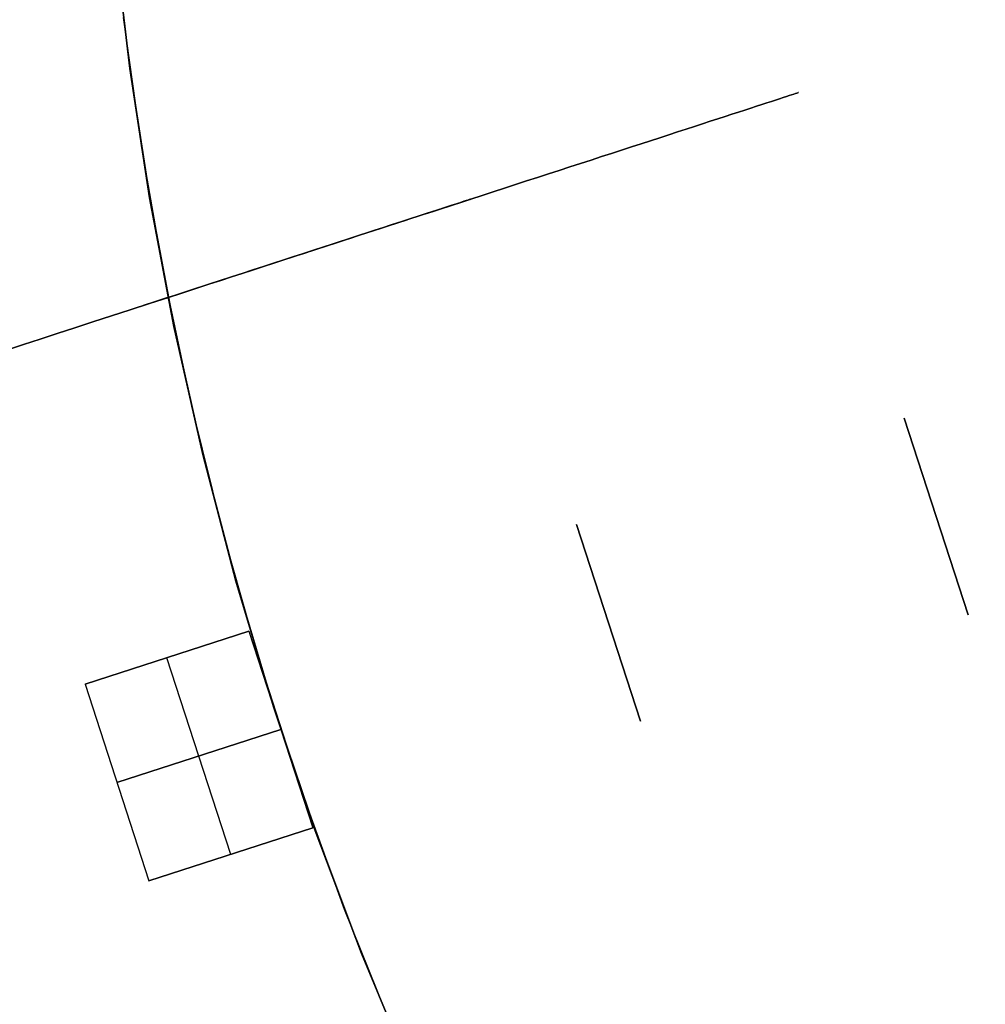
# Model space of a CAD drawing. Header units: millimetres. Extents: x 390 to 1070, y -130 to 550.
# Tile 7 of 57: x 506 to 562, y 126 to 183. Entities that reach past the tile are written whole.
import ezdxf

# ---------------------------------------------------------------- set-up
doc = ezdxf.new("R2010")
doc.units = ezdxf.units.MM

msp = doc.modelspace()

# ---------------------------------------------------------------- linework, layer by layer
at = {"extrusion": (2.27273e-05, -3.59965e-06, 1)}
for points in [[(520.774, 277.983), (518.55, 270.713), (516.578, 263.371), (514.862, 255.965), (513.402, 248.504), (512.201, 240.997), (511.26, 233.453), (510.58, 225.882), (510.162, 218.291), (510.007, 210.69), (510.115, 203.089), (510.485, 195.495), (511.117, 187.919), (512.01, 180.37), (513.164, 172.856), (514.577, 165.386), (516.247, 157.969), (518.172, 150.615), (520.351, 143.331), (522.779, 136.127), (525.455, 129.012), (528.376, 121.993), (531.537, 115.079), (534.935, 108.278), (538.566, 101.599), (542.425, 95.049), (546.509, 88.637), (550.812, 82.369), (555.328, 76.254), (560.053, 70.299), (564.982, 64.51), (570.107, 58.896), (575.423, 53.461), (580.924, 48.214), (586.603, 43.159), (592.453, 38.304), (598.467, 33.654), (604.638, 29.215), (610.959, 24.991), (617.423, 20.989), (624.02, 17.212), (630.744, 13.665), (637.587, 10.352), (644.54, 7.279), (651.595, 4.447), (658.744, 1.86), (665.978, -0.478), (673.288, -2.564), (680.667, -4.397), (688.103, -5.974), (695.591, -7.292), (703.119, -8.352), (710.679, -9.15), (718.262, -9.687), (725.859, -9.962), (733.462, -9.974), (741.06, -9.723), (748.645, -9.21), (756.207, -8.435), (763.739, -7.399), (771.23, -6.104), (778.672, -4.551), (786.056, -2.741), (793.373, -0.678), (800.614, 1.637), (807.771, 4.201), (814.835, 7.011), (821.797, 10.063), (828.65, 13.354), (835.386, 16.88), (841.995, 20.636), (848.471, 24.618), (854.805, 28.822), (860.991, 33.242), (867.019, 37.873), (872.885, 42.71), (878.579, 47.746), (884.097, 52.976), (889.43, 58.394), (894.573, 63.993), (899.519, 69.766), (904.263, 75.706), (908.799, 81.807), (913.121, 88.061), (917.225, 94.461), (921.105, 100.998), (924.757, 107.666), (928.176, 114.456), (931.359, 121.36), (934.301, 128.369), (937, 135.477), (939.451, 142.673), (941.652, 149.95), (943.601, 157.298), (945.294, 164.709), (946.73, 172.175), (947.908, 179.685), (948.825, 187.232), (949.481, 194.806), (949.875, 202.398), (950.006, 209.999)], [(520.766, 277.984), (518.542, 270.714), (516.57, 263.372), (514.854, 255.966), (513.394, 248.505), (512.193, 240.999), (511.252, 233.455), (510.572, 225.883), (510.154, 218.292), (509.999, 210.691), (510.107, 203.09), (510.477, 195.497), (511.109, 187.921), (512.003, 180.371), (513.156, 172.857), (514.569, 165.387), (516.239, 157.971), (518.164, 150.616), (520.343, 143.333), (522.771, 136.129), (525.447, 129.013), (528.368, 121.994), (531.529, 115.08), (534.927, 108.279), (538.558, 101.6), (542.417, 95.051), (546.501, 88.638), (550.804, 82.371), (555.32, 76.256), (560.046, 70.3), (564.974, 64.512), (570.099, 58.897), (575.415, 53.462), (580.916, 48.215), (586.595, 43.161), (592.445, 38.306), (598.459, 33.656), (604.63, 29.216), (610.952, 24.992), (617.415, 20.99), (624.012, 17.213), (630.737, 13.666), (637.579, 10.354), (644.532, 7.28), (651.588, 4.448), (658.736, 1.862), (665.97, -0.476), (673.281, -2.563), (680.659, -4.396), (688.096, -5.972), (695.583, -7.291), (703.111, -8.35), (710.671, -9.149), (718.254, -9.686), (725.852, -9.961), (733.454, -9.973), (741.052, -9.722), (748.637, -9.209), (756.2, -8.434), (763.731, -7.398), (771.222, -6.103), (778.664, -4.55), (786.048, -2.74), (793.365, -0.676), (800.606, 1.639), (807.763, 4.203), (814.827, 7.012), (821.789, 10.064), (828.642, 13.355), (835.378, 16.881), (841.987, 20.637), (848.463, 24.619), (854.797, 28.823), (860.983, 33.243), (867.011, 37.874), (872.877, 42.711), (878.571, 47.747), (884.089, 52.978), (889.422, 58.395), (894.565, 63.994), (899.511, 69.767), (904.255, 75.708), (908.791, 81.808), (913.113, 88.062), (917.217, 94.462), (921.097, 100.999), (924.749, 107.667), (928.168, 114.457), (931.351, 121.361), (934.294, 128.371), (936.992, 135.478), (939.443, 142.674), (941.644, 149.951), (943.593, 157.299), (945.286, 164.711), (946.722, 172.176), (947.9, 179.686), (948.817, 187.233), (949.473, 194.807), (949.867, 202.399), (949.998, 210)]]:
    msp.add_lwpolyline(points, dxfattribs=at)
at = {"extrusion": (-2.27273e-05, 3.59965e-06, 1)}
for points in [[(949.994, 210.001), (949.863, 202.4), (949.469, 194.808), (948.813, 187.234), (947.896, 179.687), (946.718, 172.177), (945.282, 164.711), (943.589, 157.3), (941.64, 149.951), (939.439, 142.675), (936.988, 135.479), (934.29, 128.371), (931.347, 121.362), (928.164, 114.458), (924.745, 107.668), (921.093, 101), (917.213, 94.463), (913.109, 88.063), (908.787, 81.809), (904.251, 75.708), (899.507, 69.768), (894.561, 63.995), (889.418, 58.396), (884.085, 52.978), (878.567, 47.748), (872.873, 42.712), (867.007, 37.875), (860.979, 33.244), (854.793, 28.824), (848.459, 24.62), (841.983, 20.638), (835.374, 16.881), (828.638, 13.356), (821.785, 10.065), (814.823, 7.013), (807.759, 4.203), (800.602, 1.639), (793.361, -0.676), (786.044, -2.739), (778.66, -4.549), (771.218, -6.102), (763.727, -7.398), (756.196, -8.433), (748.633, -9.208), (741.048, -9.721), (733.45, -9.972), (725.848, -9.96), (718.25, -9.685), (710.667, -9.148), (703.107, -8.35), (695.579, -7.291), (688.092, -5.972), (680.655, -4.395), (673.277, -2.562), (665.966, -0.476), (658.732, 1.862), (651.584, 4.449), (644.528, 7.28), (637.575, 10.354), (630.733, 13.667), (624.008, 17.213), (617.411, 20.99), (610.948, 24.993), (604.626, 29.217), (598.455, 33.656), (592.441, 38.306), (586.591, 43.161), (580.912, 48.216), (575.411, 53.463), (570.095, 58.897), (564.97, 64.512), (560.042, 70.301), (555.316, 76.256), (550.8, 82.371), (546.497, 88.639), (542.413, 95.051), (538.554, 101.601), (534.923, 108.28), (531.525, 115.081), (528.364, 121.995), (525.443, 129.014), (522.767, 136.129), (520.339, 143.333), (518.16, 150.617), (516.235, 157.971), (514.565, 165.388), (513.152, 172.858), (511.999, 180.372), (511.105, 187.921), (510.473, 195.497), (510.103, 203.091), (509.995, 210.692), (510.15, 218.293), (510.568, 225.884), (511.248, 233.455), (512.189, 240.999), (513.39, 248.506), (514.85, 255.967), (516.566, 263.373), (518.538, 270.715), (520.762, 277.985)], [(950.002, 210), (949.871, 202.399), (949.477, 194.806), (948.821, 187.233), (947.904, 179.686), (946.726, 172.175), (945.29, 164.71), (943.597, 157.299), (941.648, 149.95), (939.447, 142.674), (936.996, 135.477), (934.297, 128.37), (931.355, 121.36), (928.172, 114.456), (924.753, 107.666), (921.101, 100.999), (917.221, 94.461), (913.117, 88.062), (908.795, 81.808), (904.259, 75.707), (899.515, 69.766), (894.569, 63.993), (889.426, 58.395), (884.093, 52.977), (878.575, 47.747), (872.881, 42.71), (867.015, 37.874), (860.987, 33.243), (854.801, 28.822), (848.467, 24.619), (841.991, 20.636), (835.382, 16.88), (828.646, 13.355), (821.793, 10.064), (814.831, 7.012), (807.767, 4.202), (800.61, 1.638), (793.369, -0.677), (786.052, -2.741), (778.668, -4.55), (771.226, -6.104), (763.735, -7.399), (756.203, -8.435), (748.641, -9.209), (741.056, -9.722), (733.458, -9.973), (725.855, -9.961), (718.258, -9.687), (710.675, -9.15), (703.115, -8.351), (695.587, -7.292), (688.099, -5.973), (680.663, -4.396), (673.284, -2.564), (665.974, -0.477), (658.74, 1.861), (651.591, 4.447), (644.536, 7.279), (637.583, 10.353), (630.74, 13.665), (624.016, 17.212), (617.419, 20.989), (610.955, 24.992), (604.634, 29.215), (598.463, 33.655), (592.449, 38.305), (586.599, 43.16), (580.92, 48.214), (575.419, 53.462), (570.103, 58.896), (564.978, 64.511), (560.049, 70.3), (555.324, 76.255), (550.808, 82.37), (546.505, 88.638), (542.421, 95.05), (538.562, 101.6), (534.931, 108.279), (531.533, 115.079), (528.372, 121.993), (525.451, 129.012), (522.775, 136.128), (520.347, 143.332), (518.168, 150.615), (516.243, 157.97), (514.573, 165.386), (513.16, 172.856), (512.006, 180.371), (511.113, 187.92), (510.481, 195.496), (510.111, 203.089), (510.003, 210.691), (510.158, 218.292), (510.576, 225.882), (511.256, 233.454), (512.197, 240.998), (513.398, 248.505), (514.858, 255.966), (516.574, 263.371), (518.546, 270.714), (520.77, 277.983)]]:
    msp.add_lwpolyline(points, dxfattribs=at)
for points in [[(511.622, 183.336), (512.679, 175.773), (513.998, 168.251), (515.577, 160.78), (517.414, 153.367), (519.508, 146.023), (521.855, 138.756), (524.453, 131.575), (527.299, 124.488), (530.389, 117.505), (533.719, 110.633), (537.286, 103.88), (541.085, 97.256), (545.112, 90.767), (549.362, 84.422)], [(511.622, 183.336), (512.679, 175.773), (513.998, 168.251), (515.577, 160.78), (517.414, 153.367), (519.508, 146.023), (521.855, 138.756), (524.453, 131.575), (527.299, 124.488), (530.389, 117.505), (533.719, 110.633), (537.286, 103.88), (541.085, 97.256), (545.112, 90.767), (549.362, 84.422)], [(560.664, 148.671), (556.956, 160.083)], [(556.956, 160.083), (560.664, 148.671)], [(556.956, 160.083), (560.664, 148.671)], [(556.956, 160.083), (560.664, 148.671)], [(560.664, 148.671), (556.956, 160.083)], [(560.664, 148.671), (556.956, 160.083)], [(560.664, 148.671), (556.956, 160.083)], [(537.935, 153.903), (541.643, 142.49)], [(537.935, 153.903), (541.643, 142.49)], [(537.935, 153.903), (541.643, 142.49)], [(537.935, 153.903), (541.643, 142.49)], [(537.935, 153.903), (541.643, 142.49)], [(537.935, 153.903), (541.643, 142.49)], [(541.643, 142.49), (537.935, 153.903)], [(541.643, 142.49), (537.935, 153.903)], [(518.913, 147.723), (509.403, 144.632)], [(509.403, 144.632), (518.913, 147.723)], [(518.913, 147.723), (522.622, 136.31)], [(518.913, 147.723), (522.622, 136.31)], [(517.866, 134.765), (514.158, 146.178)], [(517.866, 134.765), (514.158, 146.178)], [(509.403, 144.632), (513.111, 133.22)], [(509.403, 144.632), (513.111, 133.22)], [(511.257, 138.926), (520.768, 142.016)], [(520.768, 142.016), (511.257, 138.926)], [(513.111, 133.22), (522.622, 136.31)], [(522.622, 136.31), (513.111, 133.22)]]:
    msp.add_lwpolyline(points)
at = {"extrusion": (-0.309017, 0.951057, 1.05668e-14)}
msp.add_lwpolyline([(-579.165, -348.005), (-579.153, -347.322), (-579.118, -346.64), (-579.06, -345.96), (-578.979, -345.282), (-578.874, -344.607), (-578.747, -343.936), (-578.596, -343.27), (-578.423, -342.609), (-578.228, -341.955), (-578.01, -341.307), (-577.77, -340.668), (-577.509, -340.037), (-577.226, -339.415), (-576.923, -338.804), (-576.598, -338.203), (-576.253, -337.613), (-575.888, -337.036), (-575.504, -336.471), (-575.101, -335.92), (-574.679, -335.383), (-574.239, -334.861), (-573.782, -334.354), (-573.307, -333.863), (-572.816, -333.388), (-572.309, -332.931), (-571.787, -332.491), (-571.25, -332.069), (-570.698, -331.666), (-570.134, -331.281), (-569.557, -330.917), (-568.967, -330.572), (-568.366, -330.247), (-567.754, -329.944), (-567.133, -329.661), (-566.502, -329.399), (-565.862, -329.16), (-565.215, -328.942), (-564.561, -328.747), (-563.9, -328.574), (-563.234, -328.423), (-562.563, -328.296), (-561.888, -328.191), (-561.21, -328.11), (-560.53, -328.052), (-559.848, -328.017), (-559.165, -328.005)], dxfattribs=at)
at = {"extrusion": (-0.309017, 0.951057, -2.04109e-15)}
msp.add_lwpolyline([(-559.165, 151.995), (-559.848, 152.007), (-560.53, 152.042), (-561.21, 152.1), (-561.888, 152.181), (-562.563, 152.286), (-563.234, 152.413), (-563.9, 152.564), (-564.561, 152.737), (-565.215, 152.932), (-565.862, 153.15), (-566.502, 153.389), (-567.133, 153.651), (-567.754, 153.934), (-568.366, 154.237), (-568.967, 154.562), (-569.557, 154.907), (-570.134, 155.271), (-570.698, 155.656), (-571.25, 156.059), (-571.787, 156.481), (-572.309, 156.921), (-572.816, 157.378), (-573.307, 157.853), (-573.782, 158.344), (-574.239, 158.851), (-574.679, 159.373), (-575.101, 159.91), (-575.504, 160.461), (-575.888, 161.026), (-576.253, 161.603), (-576.598, 162.193), (-576.923, 162.794), (-577.226, 163.405), (-577.509, 164.027), (-577.77, 164.658), (-578.01, 165.297), (-578.228, 165.945), (-578.423, 166.599), (-578.596, 167.26), (-578.747, 167.926), (-578.874, 168.597), (-578.979, 169.272), (-579.06, 169.95), (-579.118, 170.63), (-579.153, 171.312), (-579.165, 171.995)], dxfattribs=at)
at = {"extrusion": (-0.309017, 0.951057, -5.37328e-15)}
msp.add_lwpolyline([(-579.165, 221.995), (-579.153, 222.678), (-579.118, 223.36), (-579.06, 224.04), (-578.979, 224.718), (-578.874, 225.393), (-578.747, 226.064), (-578.596, 226.73), (-578.423, 227.391), (-578.228, 228.045), (-578.01, 228.693), (-577.77, 229.332), (-577.509, 229.963), (-577.226, 230.585), (-576.923, 231.196), (-576.598, 231.797), (-576.253, 232.387), (-575.888, 232.964), (-575.504, 233.529), (-575.101, 234.08), (-574.679, 234.617), (-574.239, 235.139), (-573.782, 235.646), (-573.307, 236.137), (-572.816, 236.612), (-572.309, 237.069), (-571.787, 237.509), (-571.25, 237.931), (-570.698, 238.334), (-570.134, 238.719), (-569.557, 239.083), (-568.967, 239.428), (-568.366, 239.753), (-567.754, 240.056), (-567.133, 240.339), (-566.502, 240.601), (-565.862, 240.84), (-565.215, 241.058), (-564.561, 241.253), (-563.9, 241.426), (-563.234, 241.577), (-562.563, 241.704), (-561.888, 241.809), (-561.21, 241.89), (-560.53, 241.948), (-559.848, 241.983), (-559.165, 241.995)], dxfattribs=at)
at = {"extrusion": (-0.309017, 0.951057, 2.10577e-15)}
msp.add_lwpolyline([(-559.165, -418.005), (-559.848, -417.993), (-560.53, -417.958), (-561.21, -417.9), (-561.888, -417.819), (-562.563, -417.714), (-563.234, -417.587), (-563.9, -417.436), (-564.561, -417.263), (-565.215, -417.068), (-565.862, -416.85), (-566.502, -416.611), (-567.133, -416.349), (-567.754, -416.066), (-568.366, -415.763), (-568.967, -415.438), (-569.557, -415.093), (-570.134, -414.729), (-570.698, -414.344), (-571.25, -413.941), (-571.787, -413.519), (-572.309, -413.079), (-572.816, -412.622), (-573.307, -412.147), (-573.782, -411.656), (-574.239, -411.149), (-574.679, -410.627), (-575.101, -410.09), (-575.504, -409.539), (-575.888, -408.974), (-576.253, -408.397), (-576.598, -407.807), (-576.923, -407.206), (-577.226, -406.595), (-577.509, -405.973), (-577.77, -405.342), (-578.01, -404.703), (-578.228, -404.055), (-578.423, -403.401), (-578.596, -402.74), (-578.747, -402.074), (-578.874, -401.403), (-578.979, -400.728), (-579.06, -400.05), (-579.118, -399.37), (-579.153, -398.688), (-579.165, -398.005)], dxfattribs=at)
at = {"extrusion": (1, 0, 0)}
for points in [[(160.083, 171.995), (160.083, 221.995)], [(160.083, -348.005), (160.083, -398.005)], [(154.377, 221.995), (154.377, 171.995)], [(154.377, -348.005), (154.377, -398.005)], [(153.903, 241.995), (153.903, 251.995)], [(153.903, -428.005), (153.903, -418.005)], [(148.671, -348.005), (148.671, -398.005)], [(148.671, 221.995), (148.671, 171.995)], [(148.197, 251.995), (148.197, 241.995)], [(148.197, -418.005), (148.197, -428.005)], [(142.49, 251.995), (142.49, 241.995)], [(142.49, -418.005), (142.49, -428.005)]]:
    msp.add_lwpolyline(points, dxfattribs=at)
at = {"extrusion": (-0.309017, 0.951057, -3.98531e-15)}
msp.add_lwpolyline([(-559.165, -328.005), (-559.848, -328.017), (-560.53, -328.052), (-561.21, -328.11), (-561.888, -328.191), (-562.563, -328.296), (-563.234, -328.423), (-563.9, -328.574), (-564.561, -328.747), (-565.215, -328.942), (-565.862, -329.16), (-566.502, -329.399), (-567.133, -329.661), (-567.754, -329.944), (-568.366, -330.247), (-568.967, -330.572), (-569.557, -330.917), (-570.134, -331.281), (-570.698, -331.666), (-571.25, -332.069), (-571.787, -332.491), (-572.309, -332.931), (-572.816, -333.388), (-573.307, -333.863), (-573.782, -334.354), (-574.239, -334.861), (-574.679, -335.383), (-575.101, -335.92), (-575.504, -336.471), (-575.888, -337.036), (-576.253, -337.613), (-576.598, -338.203), (-576.923, -338.804), (-577.226, -339.415), (-577.509, -340.037), (-577.77, -340.668), (-578.01, -341.307), (-578.228, -341.955), (-578.423, -342.609), (-578.596, -343.27), (-578.747, -343.936), (-578.874, -344.607), (-578.979, -345.282), (-579.06, -345.96), (-579.118, -346.64), (-579.153, -347.322), (-579.165, -348.005)], dxfattribs=at)
at = {"extrusion": (-0.309017, 0.951057, -5.00029e-16)}
msp.add_lwpolyline([(-579.165, 171.995), (-579.153, 171.312), (-579.118, 170.63), (-579.06, 169.95), (-578.979, 169.272), (-578.874, 168.597), (-578.747, 167.926), (-578.596, 167.26), (-578.423, 166.599), (-578.228, 165.945), (-578.01, 165.297), (-577.77, 164.658), (-577.509, 164.027), (-577.226, 163.405), (-576.923, 162.794), (-576.598, 162.193), (-576.253, 161.603), (-575.888, 161.026), (-575.504, 160.461), (-575.101, 159.91), (-574.679, 159.373), (-574.239, 158.851), (-573.782, 158.344), (-573.307, 157.853), (-572.816, 157.378), (-572.309, 156.921), (-571.787, 156.481), (-571.25, 156.059), (-570.698, 155.656), (-570.134, 155.271), (-569.557, 154.907), (-568.967, 154.562), (-568.366, 154.237), (-567.754, 153.934), (-567.133, 153.651), (-566.502, 153.389), (-565.862, 153.15), (-565.215, 152.932), (-564.561, 152.737), (-563.9, 152.564), (-563.234, 152.413), (-562.563, 152.286), (-561.888, 152.181), (-561.21, 152.1), (-560.53, 152.042), (-559.848, 152.007), (-559.165, 151.995)], dxfattribs=at)
at = {"extrusion": (-0.309017, 0.951057, -2.75106e-15)}
msp.add_lwpolyline([(-559.165, 241.995), (-559.848, 241.983), (-560.53, 241.948), (-561.21, 241.89), (-561.888, 241.809), (-562.563, 241.704), (-563.234, 241.577), (-563.9, 241.426), (-564.561, 241.253), (-565.215, 241.058), (-565.862, 240.84), (-566.502, 240.601), (-567.133, 240.339), (-567.754, 240.056), (-568.366, 239.753), (-568.967, 239.428), (-569.557, 239.083), (-570.134, 238.719), (-570.698, 238.334), (-571.25, 237.931), (-571.787, 237.509), (-572.309, 237.069), (-572.816, 236.612), (-573.307, 236.137), (-573.782, 235.646), (-574.239, 235.139), (-574.679, 234.617), (-575.101, 234.08), (-575.504, 233.529), (-575.888, 232.964), (-576.253, 232.387), (-576.598, 231.797), (-576.923, 231.196), (-577.226, 230.585), (-577.509, 229.963), (-577.77, 229.332), (-578.01, 228.693), (-578.228, 228.045), (-578.423, 227.391), (-578.596, 226.73), (-578.747, 226.064), (-578.874, 225.393), (-578.979, 224.718), (-579.06, 224.04), (-579.118, 223.36), (-579.153, 222.678), (-579.165, 221.995)], dxfattribs=at)
at = {"extrusion": (-0.309017, 0.951057, -3.92644e-15)}
msp.add_lwpolyline([(-579.165, -398.005), (-579.153, -398.688), (-579.118, -399.37), (-579.06, -400.05), (-578.979, -400.728), (-578.874, -401.403), (-578.747, -402.074), (-578.596, -402.74), (-578.423, -403.401), (-578.228, -404.055), (-578.01, -404.703), (-577.77, -405.342), (-577.509, -405.973), (-577.226, -406.595), (-576.923, -407.206), (-576.598, -407.807), (-576.253, -408.397), (-575.888, -408.974), (-575.504, -409.539), (-575.101, -410.09), (-574.679, -410.627), (-574.239, -411.149), (-573.782, -411.656), (-573.307, -412.147), (-572.816, -412.622), (-572.309, -413.079), (-571.787, -413.519), (-571.25, -413.941), (-570.698, -414.344), (-570.134, -414.729), (-569.557, -415.093), (-568.967, -415.438), (-568.366, -415.763), (-567.754, -416.066), (-567.133, -416.349), (-566.502, -416.611), (-565.862, -416.85), (-565.215, -417.068), (-564.561, -417.263), (-563.9, -417.436), (-563.234, -417.587), (-562.563, -417.714), (-561.888, -417.819), (-561.21, -417.9), (-560.53, -417.958), (-559.848, -417.993), (-559.165, -418.005)], dxfattribs=at)
at = {"extrusion": (-0.309017, 0.951057, -2.38754e-15)}
msp.add_lwpolyline([(-559.165, -328.005), (-557.799, -327.982), (-556.435, -327.912), (-555.074, -327.795), (-553.718, -327.632), (-552.368, -327.423), (-551.027, -327.168), (-549.694, -326.868), (-548.373, -326.522), (-547.064, -326.131), (-545.77, -325.695), (-544.491, -325.216), (-543.229, -324.693), (-541.985, -324.128), (-540.762, -323.52), (-539.56, -322.871), (-538.381, -322.182), (-537.227, -321.452), (-536.098, -320.684), (-534.995, -319.877), (-533.921, -319.033), (-532.877, -318.154), (-531.863, -317.238), (-530.881, -316.289), (-529.931, -315.307), (-529.016, -314.293), (-528.136, -313.249), (-527.293, -312.174), (-526.486, -311.072), (-525.718, -309.943), (-524.988, -308.788), (-524.298, -307.609), (-523.649, -306.408), (-523.042, -305.184), (-522.476, -303.941), (-521.954, -302.679), (-521.474, -301.4), (-521.039, -300.106), (-520.648, -298.797), (-520.302, -297.476), (-520.001, -296.143), (-519.746, -294.801), (-519.537, -293.452), (-519.375, -292.096), (-519.258, -290.735), (-519.188, -289.371), (-519.165, -288.005)], dxfattribs=at)
at = {"extrusion": (-0.309017, 0.951057, 3.51644e-15)}
msp.add_lwpolyline([(-519.165, 111.995), (-519.188, 113.361), (-519.258, 114.725), (-519.375, 116.086), (-519.537, 117.442), (-519.746, 118.791), (-520.001, 120.133), (-520.302, 121.466), (-520.648, 122.787), (-521.039, 124.096), (-521.474, 125.39), (-521.954, 126.669), (-522.476, 127.931), (-523.042, 129.174), (-523.649, 130.398), (-524.298, 131.599), (-524.988, 132.778), (-525.718, 133.933), (-526.486, 135.062), (-527.293, 136.164), (-528.136, 137.239), (-529.016, 138.283), (-529.931, 139.297), (-530.881, 140.279), (-531.863, 141.228), (-532.877, 142.144), (-533.921, 143.023), (-534.995, 143.867), (-536.098, 144.674), (-537.227, 145.442), (-538.381, 146.172), (-539.56, 146.861), (-540.762, 147.51), (-541.985, 148.118), (-543.229, 148.683), (-544.491, 149.206), (-545.77, 149.685), (-547.064, 150.121), (-548.373, 150.512), (-549.694, 150.858), (-551.027, 151.158), (-552.368, 151.413), (-553.718, 151.622), (-555.074, 151.785), (-556.435, 151.902), (-557.799, 151.972), (-559.165, 151.995)], dxfattribs=at)
at = {"extrusion": (-0.309017, 0.951057, 6.43916e-15)}
msp.add_lwpolyline([(-559.165, 251.995), (-559.153, 252.678), (-559.118, 253.36), (-559.06, 254.04), (-558.979, 254.718), (-558.874, 255.393), (-558.747, 256.064), (-558.596, 256.73), (-558.423, 257.391), (-558.228, 258.045), (-558.01, 258.693), (-557.77, 259.332), (-557.509, 259.963), (-557.226, 260.585), (-556.923, 261.196), (-556.598, 261.797), (-556.253, 262.387), (-555.888, 262.964), (-555.504, 263.529), (-555.101, 264.08), (-554.679, 264.617), (-554.239, 265.139), (-553.782, 265.646), (-553.307, 266.137), (-552.816, 266.612), (-552.309, 267.069), (-551.787, 267.509), (-551.25, 267.931), (-550.698, 268.334), (-550.134, 268.719), (-549.557, 269.083), (-548.967, 269.428), (-548.366, 269.753), (-547.754, 270.056), (-547.133, 270.339), (-546.502, 270.601), (-545.862, 270.84), (-545.215, 271.058), (-544.561, 271.253), (-543.9, 271.426), (-543.234, 271.577), (-542.563, 271.704), (-541.888, 271.809), (-541.21, 271.89), (-540.53, 271.948), (-539.848, 271.983), (-539.165, 271.995)], dxfattribs=at)
at = {"extrusion": (-0.309017, 0.951057, -2.44168e-15)}
msp.add_lwpolyline([(-539.165, -448.005), (-539.848, -447.993), (-540.53, -447.958), (-541.21, -447.9), (-541.888, -447.819), (-542.563, -447.714), (-543.234, -447.587), (-543.9, -447.436), (-544.561, -447.263), (-545.215, -447.068), (-545.862, -446.85), (-546.502, -446.611), (-547.133, -446.349), (-547.754, -446.066), (-548.366, -445.763), (-548.967, -445.438), (-549.557, -445.093), (-550.134, -444.729), (-550.698, -444.344), (-551.25, -443.941), (-551.787, -443.519), (-552.309, -443.079), (-552.816, -442.622), (-553.307, -442.147), (-553.782, -441.656), (-554.239, -441.149), (-554.679, -440.627), (-555.101, -440.09), (-555.504, -439.539), (-555.888, -438.974), (-556.253, -438.397), (-556.598, -437.807), (-556.923, -437.206), (-557.226, -436.595), (-557.509, -435.973), (-557.77, -435.342), (-558.01, -434.703), (-558.228, -434.055), (-558.423, -433.401), (-558.596, -432.74), (-558.747, -432.074), (-558.874, -431.403), (-558.979, -430.728), (-559.06, -430.05), (-559.118, -429.37), (-559.153, -428.688), (-559.165, -428.005)], dxfattribs=at)
at = {"extrusion": (-0.309017, 0.951057, -1.03046e-16)}
msp.add_lwpolyline([(-559.165, -328.005), (-559.848, -328.017), (-560.53, -328.052), (-561.21, -328.11), (-561.888, -328.191), (-562.563, -328.296), (-563.234, -328.423), (-563.9, -328.574), (-564.561, -328.747), (-565.215, -328.942), (-565.862, -329.16), (-566.502, -329.399), (-567.133, -329.661), (-567.754, -329.944), (-568.366, -330.247), (-568.967, -330.572), (-569.557, -330.917), (-570.134, -331.281), (-570.698, -331.666), (-571.25, -332.069), (-571.787, -332.491), (-572.309, -332.931), (-572.816, -333.388), (-573.307, -333.863), (-573.782, -334.354), (-574.239, -334.861), (-574.679, -335.383), (-575.101, -335.92), (-575.504, -336.471), (-575.888, -337.036), (-576.253, -337.613), (-576.598, -338.203), (-576.923, -338.804), (-577.226, -339.415), (-577.509, -340.037), (-577.77, -340.668), (-578.01, -341.307), (-578.228, -341.955), (-578.423, -342.609), (-578.596, -343.27), (-578.747, -343.936), (-578.874, -344.607), (-578.979, -345.282), (-579.06, -345.96), (-579.118, -346.64), (-579.153, -347.322), (-579.165, -348.005)], dxfattribs=at)
at = {"extrusion": (-0.309017, 0.951057, -1.6735e-14)}
msp.add_lwpolyline([(-579.165, 171.995), (-579.153, 171.312), (-579.118, 170.63), (-579.06, 169.95), (-578.979, 169.272), (-578.874, 168.597), (-578.747, 167.926), (-578.596, 167.26), (-578.423, 166.599), (-578.228, 165.945), (-578.01, 165.297), (-577.77, 164.658), (-577.509, 164.027), (-577.226, 163.405), (-576.923, 162.794), (-576.598, 162.193), (-576.253, 161.603), (-575.888, 161.026), (-575.504, 160.461), (-575.101, 159.91), (-574.679, 159.373), (-574.239, 158.851), (-573.782, 158.344), (-573.307, 157.853), (-572.816, 157.378), (-572.309, 156.921), (-571.787, 156.481), (-571.25, 156.059), (-570.698, 155.656), (-570.134, 155.271), (-569.557, 154.907), (-568.967, 154.562), (-568.366, 154.237), (-567.754, 153.934), (-567.133, 153.651), (-566.502, 153.389), (-565.862, 153.15), (-565.215, 152.932), (-564.561, 152.737), (-563.9, 152.564), (-563.234, 152.413), (-562.563, 152.286), (-561.888, 152.181), (-561.21, 152.1), (-560.53, 152.042), (-559.848, 152.007), (-559.165, 151.995)], dxfattribs=at)
at = {"extrusion": (-0.309017, 0.951057, -2.58976e-15)}
msp.add_lwpolyline([(-559.165, 241.995), (-559.848, 241.983), (-560.53, 241.948), (-561.21, 241.89), (-561.888, 241.809), (-562.563, 241.704), (-563.234, 241.577), (-563.9, 241.426), (-564.561, 241.253), (-565.215, 241.058), (-565.862, 240.84), (-566.502, 240.601), (-567.133, 240.339), (-567.754, 240.056), (-568.366, 239.753), (-568.967, 239.428), (-569.557, 239.083), (-570.134, 238.719), (-570.698, 238.334), (-571.25, 237.931), (-571.787, 237.509), (-572.309, 237.069), (-572.816, 236.612), (-573.307, 236.137), (-573.782, 235.646), (-574.239, 235.139), (-574.679, 234.617), (-575.101, 234.08), (-575.504, 233.529), (-575.888, 232.964), (-576.253, 232.387), (-576.598, 231.797), (-576.923, 231.196), (-577.226, 230.585), (-577.509, 229.963), (-577.77, 229.332), (-578.01, 228.693), (-578.228, 228.045), (-578.423, 227.391), (-578.596, 226.73), (-578.747, 226.064), (-578.874, 225.393), (-578.979, 224.718), (-579.06, 224.04), (-579.118, 223.36), (-579.153, 222.678), (-579.165, 221.995)], dxfattribs=at)
at = {"extrusion": (-0.309017, 0.951057, -5.57158e-15)}
msp.add_lwpolyline([(-579.165, -398.005), (-579.153, -398.688), (-579.118, -399.37), (-579.06, -400.05), (-578.979, -400.728), (-578.874, -401.403), (-578.747, -402.074), (-578.596, -402.74), (-578.423, -403.401), (-578.228, -404.055), (-578.01, -404.703), (-577.77, -405.342), (-577.509, -405.973), (-577.226, -406.595), (-576.923, -407.206), (-576.598, -407.807), (-576.253, -408.397), (-575.888, -408.974), (-575.504, -409.539), (-575.101, -410.09), (-574.679, -410.627), (-574.239, -411.149), (-573.782, -411.656), (-573.307, -412.147), (-572.816, -412.622), (-572.309, -413.079), (-571.787, -413.519), (-571.25, -413.941), (-570.698, -414.344), (-570.134, -414.729), (-569.557, -415.093), (-568.967, -415.438), (-568.366, -415.763), (-567.754, -416.066), (-567.133, -416.349), (-566.502, -416.611), (-565.862, -416.85), (-565.215, -417.068), (-564.561, -417.263), (-563.9, -417.436), (-563.234, -417.587), (-562.563, -417.714), (-561.888, -417.819), (-561.21, -417.9), (-560.53, -417.958), (-559.848, -417.993), (-559.165, -418.005)], dxfattribs=at)
at = {"extrusion": (-0.309017, 0.951057, -1.00313e-15)}
msp.add_lwpolyline([(-559.165, -328.005), (-557.799, -327.982), (-556.435, -327.912), (-555.074, -327.795), (-553.718, -327.632), (-552.368, -327.423), (-551.027, -327.168), (-549.694, -326.868), (-548.373, -326.522), (-547.064, -326.131), (-545.77, -325.695), (-544.491, -325.216), (-543.229, -324.693), (-541.985, -324.128), (-540.762, -323.52), (-539.56, -322.871), (-538.381, -322.182), (-537.227, -321.452), (-536.098, -320.684), (-534.995, -319.877), (-533.921, -319.033), (-532.877, -318.154), (-531.863, -317.238), (-530.881, -316.289), (-529.931, -315.307), (-529.016, -314.293), (-528.136, -313.249), (-527.293, -312.174), (-526.486, -311.072), (-525.718, -309.943), (-524.988, -308.788), (-524.298, -307.609), (-523.649, -306.408), (-523.042, -305.184), (-522.476, -303.941), (-521.954, -302.679), (-521.474, -301.4), (-521.039, -300.106), (-520.648, -298.797), (-520.302, -297.476), (-520.001, -296.143), (-519.746, -294.801), (-519.537, -293.452), (-519.375, -292.096), (-519.258, -290.735), (-519.188, -289.371), (-519.165, -288.005)], dxfattribs=at)
at = {"extrusion": (-0.309017, 0.951057, 1.01219e-15)}
msp.add_lwpolyline([(-519.165, 111.995), (-519.188, 113.361), (-519.258, 114.725), (-519.375, 116.086), (-519.537, 117.442), (-519.746, 118.791), (-520.001, 120.133), (-520.302, 121.466), (-520.648, 122.787), (-521.039, 124.096), (-521.474, 125.39), (-521.954, 126.669), (-522.476, 127.931), (-523.042, 129.174), (-523.649, 130.398), (-524.298, 131.599), (-524.988, 132.778), (-525.718, 133.933), (-526.486, 135.062), (-527.293, 136.164), (-528.136, 137.239), (-529.016, 138.283), (-529.931, 139.297), (-530.881, 140.279), (-531.863, 141.228), (-532.877, 142.144), (-533.921, 143.023), (-534.995, 143.867), (-536.098, 144.674), (-537.227, 145.442), (-538.381, 146.172), (-539.56, 146.861), (-540.762, 147.51), (-541.985, 148.118), (-543.229, 148.683), (-544.491, 149.206), (-545.77, 149.685), (-547.064, 150.121), (-548.373, 150.512), (-549.694, 150.858), (-551.027, 151.158), (-552.368, 151.413), (-553.718, 151.622), (-555.074, 151.785), (-556.435, 151.902), (-557.799, 151.972), (-559.165, 151.995)], dxfattribs=at)
at = {"extrusion": (-0.309017, 0.951057, 2.27849e-15)}
msp.add_lwpolyline([(-539.165, 271.995), (-539.848, 271.983), (-540.53, 271.948), (-541.21, 271.89), (-541.888, 271.809), (-542.563, 271.704), (-543.234, 271.577), (-543.9, 271.426), (-544.561, 271.253), (-545.215, 271.058), (-545.862, 270.84), (-546.502, 270.601), (-547.133, 270.339), (-547.754, 270.056), (-548.366, 269.753), (-548.967, 269.428), (-549.557, 269.083), (-550.134, 268.719), (-550.698, 268.334), (-551.25, 267.931), (-551.787, 267.509), (-552.309, 267.069), (-552.816, 266.612), (-553.307, 266.137), (-553.782, 265.646), (-554.239, 265.139), (-554.679, 264.617), (-555.101, 264.08), (-555.504, 263.529), (-555.888, 262.964), (-556.253, 262.387), (-556.598, 261.797), (-556.923, 261.196), (-557.226, 260.585), (-557.509, 259.963), (-557.77, 259.332), (-558.01, 258.693), (-558.228, 258.045), (-558.423, 257.391), (-558.596, 256.73), (-558.747, 256.064), (-558.874, 255.393), (-558.979, 254.718), (-559.06, 254.04), (-559.118, 253.36), (-559.153, 252.678), (-559.165, 251.995)], dxfattribs=at)
at = {"extrusion": (-0.309017, 0.951057, -1.37211e-15)}
msp.add_lwpolyline([(-559.165, -428.005), (-559.153, -428.688), (-559.118, -429.37), (-559.06, -430.05), (-558.979, -430.728), (-558.874, -431.403), (-558.747, -432.074), (-558.596, -432.74), (-558.423, -433.401), (-558.228, -434.055), (-558.01, -434.703), (-557.77, -435.342), (-557.509, -435.973), (-557.226, -436.595), (-556.923, -437.206), (-556.598, -437.807), (-556.253, -438.397), (-555.888, -438.974), (-555.504, -439.539), (-555.101, -440.09), (-554.679, -440.627), (-554.239, -441.149), (-553.782, -441.656), (-553.307, -442.147), (-552.816, -442.622), (-552.309, -443.079), (-551.787, -443.519), (-551.25, -443.941), (-550.698, -444.344), (-550.134, -444.729), (-549.557, -445.093), (-548.967, -445.438), (-548.366, -445.763), (-547.754, -446.066), (-547.133, -446.349), (-546.502, -446.611), (-545.862, -446.85), (-545.215, -447.068), (-544.561, -447.263), (-543.9, -447.436), (-543.234, -447.587), (-542.563, -447.714), (-541.888, -447.819), (-541.21, -447.9), (-540.53, -447.958), (-539.848, -447.993), (-539.165, -448.005)], dxfattribs=at)
at = {"extrusion": (-0.309017, 0.951057, 8.30712e-15)}
msp.add_lwpolyline([(-529.165, 271.995), (-528.482, 271.983), (-527.8, 271.948), (-527.12, 271.89), (-526.441, 271.809), (-525.767, 271.704), (-525.096, 271.577), (-524.43, 271.426), (-523.769, 271.253), (-523.115, 271.058), (-522.467, 270.84), (-521.828, 270.601), (-521.197, 270.339), (-520.575, 270.056), (-519.964, 269.753), (-519.363, 269.428), (-518.773, 269.083), (-518.196, 268.719), (-517.631, 268.334), (-517.08, 267.931), (-516.543, 267.509), (-516.021, 267.069), (-515.514, 266.612), (-515.023, 266.137), (-514.548, 265.646), (-514.091, 265.139), (-513.651, 264.617), (-513.229, 264.08), (-512.825, 263.529), (-512.441, 262.964), (-512.076, 262.387), (-511.732, 261.797), (-511.407, 261.196), (-511.103, 260.585), (-510.821, 259.963), (-510.559, 259.332), (-510.32, 258.693), (-510.102, 258.045), (-509.906, 257.391), (-509.733, 256.73), (-509.583, 256.064), (-509.456, 255.393), (-509.351, 254.718), (-509.27, 254.04), (-509.211, 253.36), (-509.176, 252.678), (-509.165, 251.995)], dxfattribs=at)
at = {"extrusion": (-0.309017, 0.951057, -2.1561e-14)}
msp.add_lwpolyline([(-509.165, -428.005), (-509.176, -428.688), (-509.211, -429.37), (-509.27, -430.05), (-509.351, -430.728), (-509.456, -431.403), (-509.583, -432.074), (-509.733, -432.74), (-509.906, -433.401), (-510.102, -434.055), (-510.32, -434.703), (-510.559, -435.342), (-510.821, -435.973), (-511.103, -436.595), (-511.407, -437.206), (-511.732, -437.807), (-512.076, -438.397), (-512.441, -438.974), (-512.825, -439.539), (-513.229, -440.09), (-513.651, -440.627), (-514.091, -441.149), (-514.548, -441.656), (-515.023, -442.147), (-515.514, -442.622), (-516.021, -443.079), (-516.543, -443.519), (-517.08, -443.941), (-517.631, -444.344), (-518.196, -444.729), (-518.773, -445.093), (-519.363, -445.438), (-519.964, -445.763), (-520.575, -446.066), (-521.197, -446.349), (-521.828, -446.611), (-522.467, -446.85), (-523.115, -447.068), (-523.769, -447.263), (-524.43, -447.436), (-525.096, -447.587), (-525.767, -447.714), (-526.441, -447.819), (-527.12, -447.9), (-527.8, -447.958), (-528.482, -447.993), (-529.165, -448.005)], dxfattribs=at)
at = {"extrusion": (-0.309017, 0.951057, -5.92552e-15)}
msp.add_lwpolyline([(-519.165, -288.005), (-519.188, -289.371), (-519.258, -290.735), (-519.375, -292.096), (-519.537, -293.452), (-519.746, -294.801), (-520.001, -296.143), (-520.302, -297.476), (-520.648, -298.797), (-521.039, -300.106), (-521.474, -301.4), (-521.954, -302.679), (-522.476, -303.941), (-523.042, -305.184), (-523.649, -306.408), (-524.298, -307.609), (-524.988, -308.788), (-525.718, -309.943), (-526.486, -311.072), (-527.293, -312.174), (-528.136, -313.249), (-529.016, -314.293), (-529.931, -315.307), (-530.881, -316.289), (-531.863, -317.238), (-532.877, -318.154), (-533.921, -319.033), (-534.995, -319.877), (-536.098, -320.684), (-537.227, -321.452), (-538.381, -322.182), (-539.56, -322.871), (-540.762, -323.52), (-541.985, -324.128), (-543.229, -324.693), (-544.491, -325.216), (-545.77, -325.695), (-547.064, -326.131), (-548.373, -326.522), (-549.694, -326.868), (-551.027, -327.168), (-552.368, -327.423), (-553.718, -327.632), (-555.074, -327.795), (-556.435, -327.912), (-557.799, -327.982), (-559.165, -328.005)], dxfattribs=at)
at = {"extrusion": (-0.309017, 0.951057, 2.43816e-15)}
msp.add_lwpolyline([(-559.165, 151.995), (-557.799, 151.972), (-556.435, 151.902), (-555.074, 151.785), (-553.718, 151.622), (-552.368, 151.413), (-551.027, 151.158), (-549.694, 150.858), (-548.373, 150.512), (-547.064, 150.121), (-545.77, 149.685), (-544.491, 149.206), (-543.229, 148.683), (-541.985, 148.118), (-540.762, 147.51), (-539.56, 146.861), (-538.381, 146.172), (-537.227, 145.442), (-536.098, 144.674), (-534.995, 143.867), (-533.921, 143.023), (-532.877, 142.144), (-531.863, 141.228), (-530.881, 140.279), (-529.931, 139.297), (-529.016, 138.283), (-528.136, 137.239), (-527.293, 136.164), (-526.486, 135.062), (-525.718, 133.933), (-524.988, 132.778), (-524.298, 131.599), (-523.649, 130.398), (-523.042, 129.174), (-522.476, 127.931), (-521.954, 126.669), (-521.474, 125.39), (-521.039, 124.096), (-520.648, 122.787), (-520.302, 121.466), (-520.001, 120.133), (-519.746, 118.791), (-519.537, 117.442), (-519.375, 116.086), (-519.258, 114.725), (-519.188, 113.361), (-519.165, 111.995)], dxfattribs=at)
at = {"extrusion": (-0.309017, 0.951057, 8.20729e-16)}
msp.add_lwpolyline([(-539.165, 271.995), (-539.848, 271.983), (-540.53, 271.948), (-541.21, 271.89), (-541.888, 271.809), (-542.563, 271.704), (-543.234, 271.577), (-543.9, 271.426), (-544.561, 271.253), (-545.215, 271.058), (-545.862, 270.84), (-546.502, 270.601), (-547.133, 270.339), (-547.754, 270.056), (-548.366, 269.753), (-548.967, 269.428), (-549.557, 269.083), (-550.134, 268.719), (-550.698, 268.334), (-551.25, 267.931), (-551.787, 267.509), (-552.309, 267.069), (-552.816, 266.612), (-553.307, 266.137), (-553.782, 265.646), (-554.239, 265.139), (-554.679, 264.617), (-555.101, 264.08), (-555.504, 263.529), (-555.888, 262.964), (-556.253, 262.387), (-556.598, 261.797), (-556.923, 261.196), (-557.226, 260.585), (-557.509, 259.963), (-557.77, 259.332), (-558.01, 258.693), (-558.228, 258.045), (-558.423, 257.391), (-558.596, 256.73), (-558.747, 256.064), (-558.874, 255.393), (-558.979, 254.718), (-559.06, 254.04), (-559.118, 253.36), (-559.153, 252.678), (-559.165, 251.995)], dxfattribs=at)
at = {"extrusion": (-0.309017, 0.951057, 4.93986e-16)}
msp.add_lwpolyline([(-559.165, -428.005), (-559.153, -428.688), (-559.118, -429.37), (-559.06, -430.05), (-558.979, -430.728), (-558.874, -431.403), (-558.747, -432.074), (-558.596, -432.74), (-558.423, -433.401), (-558.228, -434.055), (-558.01, -434.703), (-557.77, -435.342), (-557.509, -435.973), (-557.226, -436.595), (-556.923, -437.206), (-556.598, -437.807), (-556.253, -438.397), (-555.888, -438.974), (-555.504, -439.539), (-555.101, -440.09), (-554.679, -440.627), (-554.239, -441.149), (-553.782, -441.656), (-553.307, -442.147), (-552.816, -442.622), (-552.309, -443.079), (-551.787, -443.519), (-551.25, -443.941), (-550.698, -444.344), (-550.134, -444.729), (-549.557, -445.093), (-548.967, -445.438), (-548.366, -445.763), (-547.754, -446.066), (-547.133, -446.349), (-546.502, -446.611), (-545.862, -446.85), (-545.215, -447.068), (-544.561, -447.263), (-543.9, -447.436), (-543.234, -447.587), (-542.563, -447.714), (-541.888, -447.819), (-541.21, -447.9), (-540.53, -447.958), (-539.848, -447.993), (-539.165, -448.005)], dxfattribs=at)
at = {"extrusion": (-0.309017, 0.951057, -7.823e-17)}
msp.add_lwpolyline([(-509.165, 251.995), (-509.176, 252.678), (-509.211, 253.36), (-509.27, 254.04), (-509.351, 254.718), (-509.456, 255.393), (-509.583, 256.064), (-509.733, 256.73), (-509.906, 257.391), (-510.102, 258.045), (-510.32, 258.693), (-510.559, 259.332), (-510.821, 259.963), (-511.103, 260.585), (-511.407, 261.196), (-511.732, 261.797), (-512.076, 262.387), (-512.441, 262.964), (-512.825, 263.529), (-513.229, 264.08), (-513.651, 264.617), (-514.091, 265.139), (-514.548, 265.646), (-515.023, 266.137), (-515.514, 266.612), (-516.021, 267.069), (-516.543, 267.509), (-517.08, 267.931), (-517.631, 268.334), (-518.196, 268.719), (-518.773, 269.083), (-519.363, 269.428), (-519.964, 269.753), (-520.575, 270.056), (-521.197, 270.339), (-521.828, 270.601), (-522.467, 270.84), (-523.115, 271.058), (-523.769, 271.253), (-524.43, 271.426), (-525.096, 271.577), (-525.767, 271.704), (-526.441, 271.809), (-527.12, 271.89), (-527.8, 271.948), (-528.482, 271.983), (-529.165, 271.995)], dxfattribs=at)
at = {"extrusion": (-0.309017, 0.951057, -1.91755e-15)}
msp.add_lwpolyline([(-529.165, -448.005), (-528.482, -447.993), (-527.8, -447.958), (-527.12, -447.9), (-526.441, -447.819), (-525.767, -447.714), (-525.096, -447.587), (-524.43, -447.436), (-523.769, -447.263), (-523.115, -447.068), (-522.467, -446.85), (-521.828, -446.611), (-521.197, -446.349), (-520.575, -446.066), (-519.964, -445.763), (-519.363, -445.438), (-518.773, -445.093), (-518.196, -444.729), (-517.631, -444.344), (-517.08, -443.941), (-516.543, -443.519), (-516.021, -443.079), (-515.514, -442.622), (-515.023, -442.147), (-514.548, -441.656), (-514.091, -441.149), (-513.651, -440.627), (-513.229, -440.09), (-512.825, -439.539), (-512.441, -438.974), (-512.076, -438.397), (-511.732, -437.807), (-511.407, -437.206), (-511.103, -436.595), (-510.821, -435.973), (-510.559, -435.342), (-510.32, -434.703), (-510.102, -434.055), (-509.906, -433.401), (-509.733, -432.74), (-509.583, -432.074), (-509.456, -431.403), (-509.351, -430.728), (-509.27, -430.05), (-509.211, -429.37), (-509.176, -428.688), (-509.165, -428.005)], dxfattribs=at)
at = {"extrusion": (-0.309017, 0.951057, 1.03529e-14)}
msp.add_lwpolyline([(-509.165, 251.995), (-509.176, 252.678), (-509.211, 253.36), (-509.27, 254.04), (-509.351, 254.718), (-509.456, 255.393), (-509.583, 256.064), (-509.733, 256.73), (-509.906, 257.391), (-510.102, 258.045), (-510.32, 258.693), (-510.559, 259.332), (-510.821, 259.963), (-511.103, 260.585), (-511.407, 261.196), (-511.732, 261.797), (-512.076, 262.387), (-512.441, 262.964), (-512.825, 263.529), (-513.229, 264.08), (-513.651, 264.617), (-514.091, 265.139), (-514.548, 265.646), (-515.023, 266.137), (-515.514, 266.612), (-516.021, 267.069), (-516.543, 267.509), (-517.08, 267.931), (-517.631, 268.334), (-518.196, 268.719), (-518.773, 269.083), (-519.363, 269.428), (-519.964, 269.753), (-520.575, 270.056), (-521.197, 270.339), (-521.828, 270.601), (-522.467, 270.84), (-523.115, 271.058), (-523.769, 271.253), (-524.43, 271.426), (-525.096, 271.577), (-525.767, 271.704), (-526.441, 271.809), (-527.12, 271.89), (-527.8, 271.948), (-528.482, 271.983), (-529.165, 271.995)], dxfattribs=at)
at = {"extrusion": (-0.309017, 0.951057, -1.27098e-14)}
msp.add_lwpolyline([(-529.165, -448.005), (-528.482, -447.993), (-527.8, -447.958), (-527.12, -447.9), (-526.441, -447.819), (-525.767, -447.714), (-525.096, -447.587), (-524.43, -447.436), (-523.769, -447.263), (-523.115, -447.068), (-522.467, -446.85), (-521.828, -446.611), (-521.197, -446.349), (-520.575, -446.066), (-519.964, -445.763), (-519.363, -445.438), (-518.773, -445.093), (-518.196, -444.729), (-517.631, -444.344), (-517.08, -443.941), (-516.543, -443.519), (-516.021, -443.079), (-515.514, -442.622), (-515.023, -442.147), (-514.548, -441.656), (-514.091, -441.149), (-513.651, -440.627), (-513.229, -440.09), (-512.825, -439.539), (-512.441, -438.974), (-512.076, -438.397), (-511.732, -437.807), (-511.407, -437.206), (-511.103, -436.595), (-510.821, -435.973), (-510.559, -435.342), (-510.32, -434.703), (-510.102, -434.055), (-509.906, -433.401), (-509.733, -432.74), (-509.583, -432.074), (-509.456, -431.403), (-509.351, -430.728), (-509.27, -430.05), (-509.211, -429.37), (-509.176, -428.688), (-509.165, -428.005)], dxfattribs=at)

doc.saveas('drawing.dxf')
